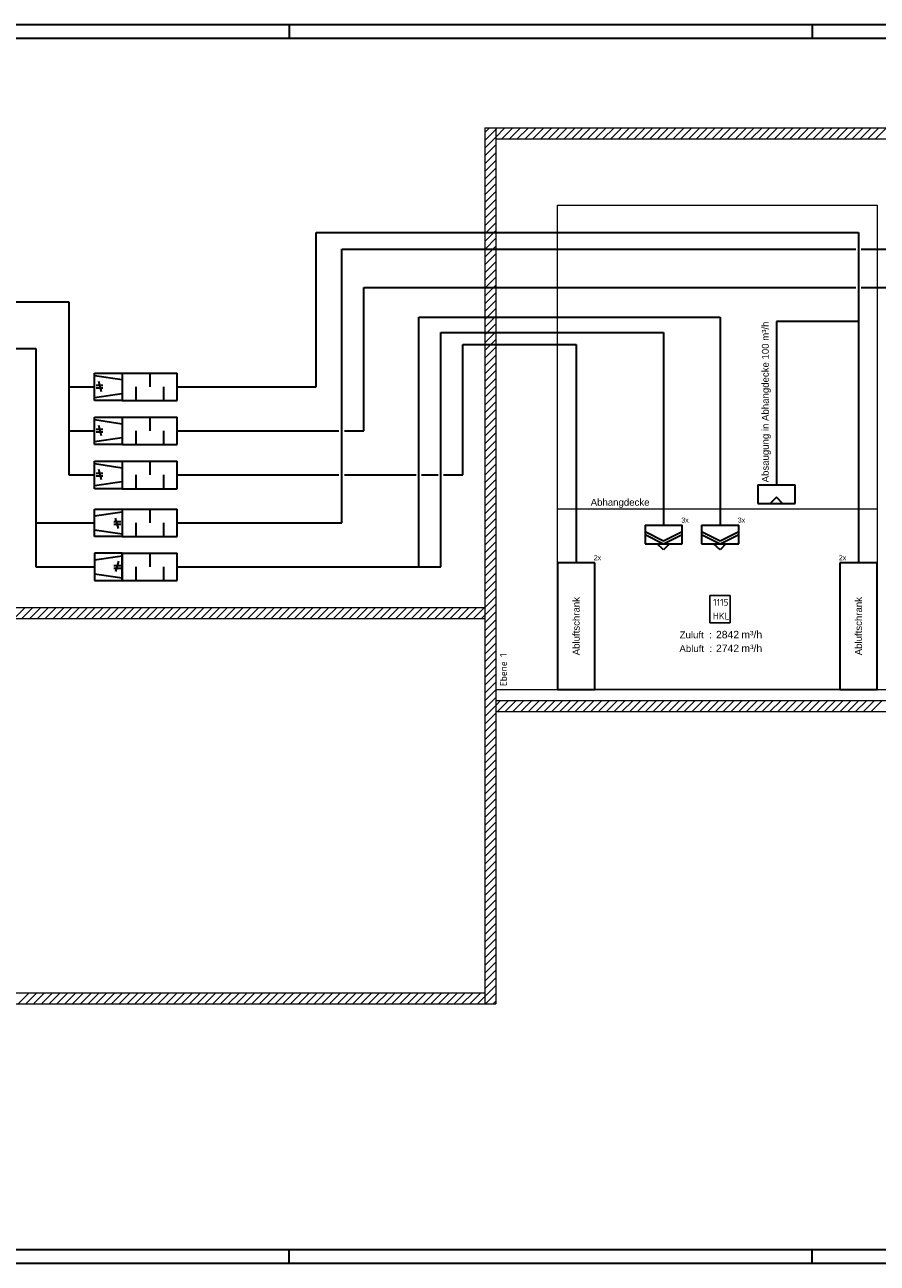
# Model space of a CAD drawing. Extents: x -795 to 605, y 10 to 460.
# Tile 3 of 7: x -491 to -182, y 10 to 460. Entities that reach past the tile are written whole.
import ezdxf
from ezdxf.lldxf.tags import DXFTag

# ---------------------------------------------------------------- set-up
doc = ezdxf.new("R2010")
doc.units = 0
doc.layers.get('0').update_dxf_attribs({"lineweight": 25})
for name, color, linetype, lineweight, true_color in [('A_Schemaaufbau', 9, 'Continuous', 13, 0x808080), ('L_Abluft', 2, 'Continuous', 35, 0xffff00), ('L_Bauteil', 7, 'Continuous', 35, 0xababab), ('L_Zuluft', 5, 'Continuous', 35, 0x0000ff)]:
    doc.layers.add(name, color=color, linetype=linetype, lineweight=lineweight, true_color=true_color)
for name, color, linetype, lineweight in [('A_Text', 7, 'Continuous', 25), ('L_Luftmengen', 7, 'Continuous', 18), ('L_Text', 7, 'Continuous', 25), ('Rahmen', 7, 'Continuous', 35), ('X_Text', 7, 'Continuous', 25)]:
    doc.layers.add(name, color=color, linetype=linetype, lineweight=lineweight)
doc.styles.get("Standard").update_dxf_attribs({"font": 'arial.ttf'})
tags = doc.linetypes.add('fein_strichliert', pattern=[4, 1, -2, 1]).pattern_tags.tags
tags[8:9] = [DXFTag(74, 4), DXFTag(75, 0), DXFTag(340, '0'), DXFTag(46, 0.0), DXFTag(50, 0.0), DXFTag(44, 0.0), DXFTag(45, 0.0)]
tags[6:7] = [DXFTag(74, 4), DXFTag(75, 0), DXFTag(340, '0'), DXFTag(46, 0.0), DXFTag(50, 0.0), DXFTag(44, 0.0), DXFTag(45, 0.0)]
tags[4:5] = [DXFTag(74, 4), DXFTag(75, 0), DXFTag(340, '0'), DXFTag(46, 0.0), DXFTag(50, 0.0), DXFTag(44, 0.0), DXFTag(45, 0.0)]
tags = doc.linetypes.add('Strichliniex2', pattern=[1.5, 1, -0.5]).pattern_tags.tags
tags[6:7] = [DXFTag(74, 4), DXFTag(75, 0), DXFTag(340, '0'), DXFTag(46, 0.0), DXFTag(50, 0.0), DXFTag(44, 0.0), DXFTag(45, 0.0)]
tags[4:5] = [DXFTag(74, 4), DXFTag(75, 0), DXFTag(340, '0'), DXFTag(46, 0.0), DXFTag(50, 0.0), DXFTag(44, 0.0), DXFTag(45, 0.0)]

# ---------------------------------------------------------------- blocks, each defined once
blk = doc.blocks.new('Blockreferenz-A06A5R617Q', base_point=(-795.22, 9.99))
at = {"layer": 'Rahmen', "color": 0, "linetype": 'ByBlock', "ltscale": 0.35}
for p, q in [((604.78, 459.99), (-795.22, 459.99)), ((-395.22, 459.99), (-395.22, 454.99)), ((-205.22, 459.99), (-205.22, 454.99)), ((599.78, 454.99), (-775.22, 454.99)), ((-775.22, 14.99), (599.78, 14.99)), ((-395.22, 9.99), (-395.22, 14.99)), ((-205.22, 9.99), (-205.22, 14.99)), ((-795.22, 9.99), (604.78, 9.99))]:
    blk.add_line(p, q, dxfattribs=at)
blk = doc.blocks.new('Schraffur-A06A5R637Q', base_point=(-320.13, 210.42))
at = {"color": 0, "lineweight": -2}
for p, q in [((-320.13, 212.69), (-318.4, 214.42)), ((-316.74, 210.42), (-312.74, 214.42)), ((-311.08, 210.42), (-307.08, 214.42)), ((-305.43, 210.42), (-301.43, 214.42)), ((-299.77, 210.42), (-295.77, 214.42)), ((-294.11, 210.42), (-290.11, 214.42)), ((-288.46, 210.42), (-284.46, 214.42)), ((-282.8, 210.42), (-278.8, 214.42)), ((-277.14, 210.42), (-273.14, 214.42)), ((-271.48, 210.42), (-267.48, 214.42)), ((-265.83, 210.42), (-261.83, 214.42)), ((-260.17, 210.42), (-256.17, 214.42)), ((-254.51, 210.42), (-250.51, 214.42)), ((-248.86, 210.42), (-244.86, 214.42)), ((-243.2, 210.42), (-239.2, 214.42)), ((-237.54, 210.42), (-233.54, 214.42)), ((-231.89, 210.42), (-227.89, 214.42)), ((-226.23, 210.42), (-222.23, 214.42)), ((-220.57, 210.42), (-216.57, 214.42)), ((-214.92, 210.42), (-210.92, 214.42)), ((-209.26, 210.42), (-205.26, 214.42)), ((-203.6, 210.42), (-199.6, 214.42)), ((-197.95, 210.42), (-193.95, 214.42)), ((-192.29, 210.42), (-188.29, 214.42)), ((-186.63, 210.42), (-182.63, 214.42))]:
    blk.add_line(p, q, dxfattribs=at)
at = {"color": 0, "linetype": 'fein_strichliert', "lineweight": -2, "ltscale": 0.13}
for p, q in [((-319.57, 210.42), (-315.57, 214.42)), ((-313.91, 210.42), (-309.91, 214.42)), ((-308.25, 210.42), (-304.25, 214.42)), ((-302.6, 210.42), (-298.6, 214.42)), ((-296.94, 210.42), (-292.94, 214.42)), ((-291.28, 210.42), (-287.28, 214.42)), ((-285.63, 210.42), (-281.63, 214.42)), ((-279.97, 210.42), (-275.97, 214.42)), ((-274.31, 210.42), (-270.31, 214.42)), ((-268.66, 210.42), (-264.66, 214.42)), ((-263, 210.42), (-259, 214.42)), ((-257.34, 210.42), (-253.34, 214.42)), ((-251.69, 210.42), (-247.69, 214.42)), ((-246.03, 210.42), (-242.03, 214.42)), ((-240.37, 210.42), (-236.37, 214.42)), ((-234.72, 210.42), (-230.72, 214.42)), ((-229.06, 210.42), (-225.06, 214.42)), ((-223.4, 210.42), (-219.4, 214.42)), ((-217.74, 210.42), (-213.74, 214.42)), ((-212.09, 210.42), (-208.09, 214.42)), ((-206.43, 210.42), (-202.43, 214.42)), ((-200.77, 210.42), (-196.77, 214.42)), ((-195.12, 210.42), (-191.12, 214.42)), ((-189.46, 210.42), (-185.46, 214.42)), ((-183.8, 210.42), (-179.8, 214.42))]:
    blk.add_line(p, q, dxfattribs=at)
blk = doc.blocks.new('Polygon-A06A5R6Z7Q', base_point=(-297.69, 218.42))
at = {"color": 0, "linetype": 'ByBlock', "lineweight": -2, "ltscale": 1.3}
for p, q in [((-297.69, 394.49), (-181.69, 394.49)), ((-297.69, 218.42), (-297.69, 394.49)), ((-181.69, 394.49), (-181.69, 218.42)), ((-181.69, 218.42), (-297.69, 218.42))]:
    blk.add_line(p, q, dxfattribs=at)
blk = doc.blocks.new('Einzeiliger Text-A06A5R717Q', base_point=(-253.45, 232.06))
at = {"color": 0, "lineweight": -2, "insert": (-253.45, 234.56), "char_height": 2.5, "attachment_point": 1}
blk.add_mtext('{\\fArial;Abluft  :}', dxfattribs=at)
blk = doc.blocks.new('Blockreferenz-A06A5R737Q', base_point=(-240.18, 237.06))
at = {"layer": 'L_Luftmengen', "color": 0, "char_height": 2.7, "attachment_point": 1}
for s, insert in [('{\\fArial;2842}', (-240.18, 239.76)), ('{\\fArial;m³/h}', (-230.95, 239.76))]:
    blk.add_mtext(s, dxfattribs=dict(at, insert=insert))
blk = doc.blocks.new('Blockreferenz-A06A5R757Q', base_point=(-240.18, 232.06))
at = {"layer": 'L_Luftmengen', "color": 0, "char_height": 2.7, "attachment_point": 1}
for s, insert in [('{\\fArial;2742}', (-240.18, 234.76)), ('{\\fArial;m³/h}', (-230.95, 234.76))]:
    blk.add_mtext(s, dxfattribs=dict(at, insert=insert))
blk = doc.blocks.new('Einzeiliger Text-A06A5R777Q', base_point=(-253.37, 237.06))
at = {"color": 0, "lineweight": -2, "insert": (-253.37, 239.56), "char_height": 2.5, "attachment_point": 1}
blk.add_mtext('{\\fArial;Zuluft  :}', dxfattribs=at)
blk = doc.blocks.new('Schraffur-A06A5R797Q', base_point=(-324.13, 104.24))
at = {"color": 0, "linetype": 'fein_strichliert', "lineweight": -2, "ltscale": 0.13}
for p, q in [((-324.13, 420.82), (-322.46, 422.49)), ((-324.13, 415.16), (-320.13, 419.16)), ((-324.13, 409.51), (-320.13, 413.51)), ((-324.13, 403.85), (-320.13, 407.85)), ((-324.13, 398.19), (-320.13, 402.19)), ((-324.13, 392.54), (-320.13, 396.54)), ((-324.13, 386.88), (-320.13, 390.88)), ((-324.13, 381.22), (-320.13, 385.22)), ((-324.13, 375.56), (-320.13, 379.56)), ((-324.13, 369.91), (-320.13, 373.91)), ((-324.13, 364.25), (-320.13, 368.25)), ((-324.13, 358.59), (-320.13, 362.59)), ((-324.13, 352.94), (-320.13, 356.94)), ((-324.13, 347.28), (-320.13, 351.28)), ((-324.13, 341.62), (-320.13, 345.62)), ((-324.13, 335.97), (-320.13, 339.97)), ((-324.13, 330.31), (-320.13, 334.31)), ((-324.13, 324.65), (-320.13, 328.65)), ((-324.13, 319), (-320.13, 323)), ((-324.13, 313.34), (-320.13, 317.34)), ((-324.13, 307.68), (-320.13, 311.68)), ((-324.13, 302.03), (-320.13, 306.03)), ((-324.13, 296.37), (-320.13, 300.37)), ((-324.13, 290.71), (-320.13, 294.71)), ((-324.13, 285.06), (-320.13, 289.06)), ((-324.13, 279.4), (-320.13, 283.4)), ((-324.13, 273.74), (-320.13, 277.74)), ((-324.13, 268.08), (-320.13, 272.08)), ((-324.13, 262.43), (-320.13, 266.43)), ((-324.13, 256.77), (-320.13, 260.77)), ((-324.13, 251.11), (-320.13, 255.11)), ((-324.13, 245.46), (-320.13, 249.46)), ((-324.13, 239.8), (-320.13, 243.8)), ((-324.13, 234.14), (-320.13, 238.14)), ((-324.13, 228.49), (-320.13, 232.49)), ((-324.13, 222.83), (-320.13, 226.83)), ((-324.13, 217.17), (-320.13, 221.17)), ((-324.13, 211.52), (-320.13, 215.52)), ((-324.13, 205.86), (-320.13, 209.86)), ((-324.13, 200.2), (-320.13, 204.2)), ((-324.13, 194.55), (-320.13, 198.55)), ((-324.13, 188.89), (-320.13, 192.89)), ((-324.13, 183.23), (-320.13, 187.23)), ((-324.13, 177.57), (-320.13, 181.57)), ((-324.13, 171.92), (-320.13, 175.92)), ((-324.13, 166.26), (-320.13, 170.26)), ((-324.13, 160.6), (-320.13, 164.6)), ((-324.13, 154.95), (-320.13, 158.95)), ((-324.13, 149.29), (-320.13, 153.29)), ((-324.13, 143.63), (-320.13, 147.63)), ((-324.13, 137.98), (-320.13, 141.98)), ((-324.13, 132.32), (-320.13, 136.32)), ((-324.13, 126.66), (-320.13, 130.66)), ((-324.13, 121.01), (-320.13, 125.01)), ((-324.13, 115.35), (-320.13, 119.35)), ((-324.13, 109.69), (-320.13, 113.69)), ((-323.93, 104.24), (-320.13, 108.04))]:
    blk.add_line(p, q, dxfattribs=at)
at = {"color": 0, "lineweight": -2}
for p, q in [((-324.13, 417.99), (-320.13, 421.99)), ((-324.13, 412.33), (-320.13, 416.33)), ((-324.13, 406.68), (-320.13, 410.68)), ((-324.13, 401.02), (-320.13, 405.02)), ((-324.13, 395.36), (-320.13, 399.36)), ((-324.13, 389.71), (-320.13, 393.71)), ((-324.13, 384.05), (-320.13, 388.05)), ((-324.13, 378.39), (-320.13, 382.39)), ((-324.13, 372.74), (-320.13, 376.74)), ((-324.13, 367.08), (-320.13, 371.08)), ((-324.13, 361.42), (-320.13, 365.42)), ((-324.13, 355.77), (-320.13, 359.77)), ((-324.13, 350.11), (-320.13, 354.11)), ((-324.13, 344.45), (-320.13, 348.45)), ((-324.13, 338.8), (-320.13, 342.8)), ((-324.13, 333.14), (-320.13, 337.14)), ((-324.13, 327.48), (-320.13, 331.48)), ((-324.13, 321.82), (-320.13, 325.82)), ((-324.13, 316.17), (-320.13, 320.17)), ((-324.13, 310.51), (-320.13, 314.51)), ((-324.13, 304.85), (-320.13, 308.85)), ((-324.13, 299.2), (-320.13, 303.2)), ((-324.13, 293.54), (-320.13, 297.54)), ((-324.13, 287.88), (-320.13, 291.88)), ((-324.13, 282.23), (-320.13, 286.23)), ((-324.13, 276.57), (-320.13, 280.57)), ((-324.13, 270.91), (-320.13, 274.91)), ((-324.13, 265.26), (-320.13, 269.26)), ((-324.13, 259.6), (-320.13, 263.6)), ((-324.13, 253.94), (-320.13, 257.94)), ((-324.13, 248.29), (-320.13, 252.29)), ((-324.13, 242.63), (-320.13, 246.63)), ((-324.13, 236.97), (-320.13, 240.97)), ((-324.13, 231.31), (-320.13, 235.31)), ((-324.13, 225.66), (-320.13, 229.66)), ((-324.13, 220), (-320.13, 224)), ((-324.13, 214.34), (-320.13, 218.34)), ((-324.13, 208.69), (-320.13, 212.69)), ((-324.13, 203.03), (-320.13, 207.03)), ((-324.13, 197.37), (-320.13, 201.37)), ((-324.13, 191.72), (-320.13, 195.72)), ((-324.13, 186.06), (-320.13, 190.06)), ((-324.13, 180.4), (-320.13, 184.4)), ((-324.13, 174.75), (-320.13, 178.75)), ((-324.13, 169.09), (-320.13, 173.09)), ((-324.13, 163.43), (-320.13, 167.43)), ((-324.13, 157.78), (-320.13, 161.78)), ((-324.13, 152.12), (-320.13, 156.12)), ((-324.13, 146.46), (-320.13, 150.46)), ((-324.13, 140.81), (-320.13, 144.81)), ((-324.13, 135.15), (-320.13, 139.15)), ((-324.13, 129.49), (-320.13, 133.49)), ((-324.13, 123.83), (-320.13, 127.83)), ((-324.13, 118.18), (-320.13, 122.18)), ((-324.13, 112.52), (-320.13, 116.52)), ((-324.13, 106.86), (-320.13, 110.86)), ((-321.1, 104.24), (-320.13, 105.21))]:
    blk.add_line(p, q, dxfattribs=at)
blk = doc.blocks.new('Einzeiliger Text-A06A5R7B7Q', base_point=(-318.62, 219.66))
at = {"color": 0, "lineweight": -2, "insert": (-318.62, 219.66), "char_height": 2.5, "attachment_point": 1, "rotation": 90}
blk.add_mtext('{\\fISOCPEUR;Ebene 1}', dxfattribs=at)
blk = doc.blocks.new('Schraffur-A06A5R7D7Q', base_point=(-754, 104.24))
at = {"color": 0, "linetype": 'fein_strichliert', "lineweight": -2, "ltscale": 0.13}
for p, q in [((-493.63, 104.24), (-489.63, 108.24)), ((-487.97, 104.24), (-483.97, 108.24)), ((-482.32, 104.24), (-478.32, 108.24)), ((-476.66, 104.24), (-472.66, 108.24)), ((-471, 104.24), (-467, 108.24)), ((-465.35, 104.24), (-461.35, 108.24)), ((-459.69, 104.24), (-455.69, 108.24)), ((-454.03, 104.24), (-450.03, 108.24)), ((-448.38, 104.24), (-444.38, 108.24)), ((-442.72, 104.24), (-438.72, 108.24)), ((-437.06, 104.24), (-433.06, 108.24)), ((-431.4, 104.24), (-427.4, 108.24)), ((-425.75, 104.24), (-421.75, 108.24)), ((-420.09, 104.24), (-416.09, 108.24)), ((-414.43, 104.24), (-410.43, 108.24)), ((-408.78, 104.24), (-404.78, 108.24)), ((-403.12, 104.24), (-399.12, 108.24)), ((-397.46, 104.24), (-393.46, 108.24)), ((-391.81, 104.24), (-387.81, 108.24)), ((-386.15, 104.24), (-382.15, 108.24)), ((-380.49, 104.24), (-376.49, 108.24)), ((-374.84, 104.24), (-370.84, 108.24)), ((-369.18, 104.24), (-365.18, 108.24)), ((-363.52, 104.24), (-359.52, 108.24)), ((-357.87, 104.24), (-353.87, 108.24)), ((-352.21, 104.24), (-348.21, 108.24)), ((-346.55, 104.24), (-342.55, 108.24)), ((-340.89, 104.24), (-336.89, 108.24)), ((-335.24, 104.24), (-331.24, 108.24)), ((-329.58, 104.24), (-325.58, 108.24))]:
    blk.add_line(p, q, dxfattribs=at)
at = {"color": 0, "lineweight": -2}
for p, q in [((-490.8, 104.24), (-486.8, 108.24)), ((-485.14, 104.24), (-481.14, 108.24)), ((-479.49, 104.24), (-475.49, 108.24)), ((-473.83, 104.24), (-469.83, 108.24)), ((-468.17, 104.24), (-464.17, 108.24)), ((-462.52, 104.24), (-458.52, 108.24)), ((-456.86, 104.24), (-452.86, 108.24)), ((-451.2, 104.24), (-447.2, 108.24)), ((-445.55, 104.24), (-441.55, 108.24)), ((-439.89, 104.24), (-435.89, 108.24)), ((-434.23, 104.24), (-430.23, 108.24)), ((-428.58, 104.24), (-424.58, 108.24)), ((-422.92, 104.24), (-418.92, 108.24)), ((-417.26, 104.24), (-413.26, 108.24)), ((-411.61, 104.24), (-407.61, 108.24)), ((-405.95, 104.24), (-401.95, 108.24)), ((-400.29, 104.24), (-396.29, 108.24)), ((-394.64, 104.24), (-390.64, 108.24)), ((-388.98, 104.24), (-384.98, 108.24)), ((-383.32, 104.24), (-379.32, 108.24)), ((-377.66, 104.24), (-373.66, 108.24)), ((-372.01, 104.24), (-368.01, 108.24)), ((-366.35, 104.24), (-362.35, 108.24)), ((-360.69, 104.24), (-356.69, 108.24)), ((-355.04, 104.24), (-351.04, 108.24)), ((-349.38, 104.24), (-345.38, 108.24)), ((-343.72, 104.24), (-339.72, 108.24)), ((-338.07, 104.24), (-334.07, 108.24)), ((-332.41, 104.24), (-328.41, 108.24)), ((-326.75, 104.24), (-324.13, 106.86))]:
    blk.add_line(p, q, dxfattribs=at)
blk = doc.blocks.new('Schraffur-A06A5R7H7Q', base_point=(-754, 244.24))
at = {"color": 0, "linetype": 'fein_strichliert', "lineweight": -2, "ltscale": 0.13}
for p, q in [((-495.05, 244.24), (-491.05, 248.24)), ((-489.4, 244.24), (-485.4, 248.24)), ((-483.74, 244.24), (-479.74, 248.24)), ((-478.08, 244.24), (-474.08, 248.24)), ((-472.43, 244.24), (-468.43, 248.24)), ((-466.77, 244.24), (-462.77, 248.24)), ((-461.11, 244.24), (-457.11, 248.24)), ((-455.46, 244.24), (-451.46, 248.24)), ((-449.8, 244.24), (-445.8, 248.24)), ((-444.14, 244.24), (-440.14, 248.24)), ((-438.49, 244.24), (-434.49, 248.24)), ((-432.83, 244.24), (-428.83, 248.24)), ((-427.17, 244.24), (-423.17, 248.24)), ((-421.51, 244.24), (-417.51, 248.24)), ((-415.86, 244.24), (-411.86, 248.24)), ((-410.2, 244.24), (-406.2, 248.24)), ((-404.54, 244.24), (-400.54, 248.24)), ((-398.89, 244.24), (-394.89, 248.24)), ((-393.23, 244.24), (-389.23, 248.24)), ((-387.57, 244.24), (-383.57, 248.24)), ((-381.92, 244.24), (-377.92, 248.24)), ((-376.26, 244.24), (-372.26, 248.24)), ((-370.6, 244.24), (-366.6, 248.24)), ((-364.95, 244.24), (-360.95, 248.24)), ((-359.29, 244.24), (-355.29, 248.24)), ((-353.63, 244.24), (-349.63, 248.24)), ((-347.98, 244.24), (-343.98, 248.24)), ((-342.32, 244.24), (-338.32, 248.24)), ((-336.66, 244.24), (-332.66, 248.24)), ((-331.01, 244.24), (-327.01, 248.24)), ((-325.35, 244.24), (-324.13, 245.46))]:
    blk.add_line(p, q, dxfattribs=at)
at = {"color": 0, "lineweight": -2}
for p, q in [((-492.23, 244.24), (-488.23, 248.24)), ((-486.57, 244.24), (-482.57, 248.24)), ((-480.91, 244.24), (-476.91, 248.24)), ((-475.25, 244.24), (-471.25, 248.24)), ((-469.6, 244.24), (-465.6, 248.24)), ((-463.94, 244.24), (-459.94, 248.24)), ((-458.28, 244.24), (-454.28, 248.24)), ((-452.63, 244.24), (-448.63, 248.24)), ((-446.97, 244.24), (-442.97, 248.24)), ((-441.31, 244.24), (-437.31, 248.24)), ((-435.66, 244.24), (-431.66, 248.24)), ((-430, 244.24), (-426, 248.24)), ((-424.34, 244.24), (-420.34, 248.24)), ((-418.69, 244.24), (-414.69, 248.24)), ((-413.03, 244.24), (-409.03, 248.24)), ((-407.37, 244.24), (-403.37, 248.24)), ((-401.72, 244.24), (-397.72, 248.24)), ((-396.06, 244.24), (-392.06, 248.24)), ((-390.4, 244.24), (-386.4, 248.24)), ((-384.75, 244.24), (-380.75, 248.24)), ((-379.09, 244.24), (-375.09, 248.24)), ((-373.43, 244.24), (-369.43, 248.24)), ((-367.77, 244.24), (-363.77, 248.24)), ((-362.12, 244.24), (-358.12, 248.24)), ((-356.46, 244.24), (-352.46, 248.24)), ((-350.8, 244.24), (-346.8, 248.24)), ((-345.15, 244.24), (-341.15, 248.24)), ((-339.49, 244.24), (-335.49, 248.24)), ((-333.83, 244.24), (-329.83, 248.24)), ((-328.18, 244.24), (-324.18, 248.24))]:
    blk.add_line(p, q, dxfattribs=at)
blk = doc.blocks.new('Schraffur-A06A5R8P7Q', base_point=(-320.13, 418.49))
at = {"color": 0, "linetype": 'fein_strichliert', "lineweight": -2, "ltscale": 0.13}
for p, q in [((-320.13, 419.16), (-316.81, 422.49)), ((-315.15, 418.49), (-311.15, 422.49)), ((-309.49, 418.49), (-305.49, 422.49)), ((-303.83, 418.49), (-299.83, 422.49)), ((-298.18, 418.49), (-294.18, 422.49)), ((-292.52, 418.49), (-288.52, 422.49)), ((-286.86, 418.49), (-282.86, 422.49)), ((-281.21, 418.49), (-277.21, 422.49)), ((-275.55, 418.49), (-271.55, 422.49)), ((-269.89, 418.49), (-265.89, 422.49)), ((-264.24, 418.49), (-260.24, 422.49)), ((-258.58, 418.49), (-254.58, 422.49)), ((-252.92, 418.49), (-248.92, 422.49)), ((-247.27, 418.49), (-243.27, 422.49)), ((-241.61, 418.49), (-237.61, 422.49)), ((-235.95, 418.49), (-231.95, 422.49)), ((-230.3, 418.49), (-226.3, 422.49)), ((-224.64, 418.49), (-220.64, 422.49)), ((-218.98, 418.49), (-214.98, 422.49)), ((-213.32, 418.49), (-209.32, 422.49)), ((-207.67, 418.49), (-203.67, 422.49)), ((-202.01, 418.49), (-198.01, 422.49)), ((-196.35, 418.49), (-192.35, 422.49)), ((-190.7, 418.49), (-186.7, 422.49)), ((-185.04, 418.49), (-181.04, 422.49))]:
    blk.add_line(p, q, dxfattribs=at)
at = {"color": 0, "lineweight": -2}
for p, q in [((-320.13, 421.99), (-319.63, 422.49)), ((-317.98, 418.49), (-313.98, 422.49)), ((-312.32, 418.49), (-308.32, 422.49)), ((-306.66, 418.49), (-302.66, 422.49)), ((-301.01, 418.49), (-297.01, 422.49)), ((-295.35, 418.49), (-291.35, 422.49)), ((-289.69, 418.49), (-285.69, 422.49)), ((-284.04, 418.49), (-280.04, 422.49)), ((-278.38, 418.49), (-274.38, 422.49)), ((-272.72, 418.49), (-268.72, 422.49)), ((-267.06, 418.49), (-263.06, 422.49)), ((-261.41, 418.49), (-257.41, 422.49)), ((-255.75, 418.49), (-251.75, 422.49)), ((-250.09, 418.49), (-246.09, 422.49)), ((-244.44, 418.49), (-240.44, 422.49)), ((-238.78, 418.49), (-234.78, 422.49)), ((-233.12, 418.49), (-229.12, 422.49)), ((-227.47, 418.49), (-223.47, 422.49)), ((-221.81, 418.49), (-217.81, 422.49)), ((-216.15, 418.49), (-212.15, 422.49)), ((-210.5, 418.49), (-206.5, 422.49)), ((-204.84, 418.49), (-200.84, 422.49)), ((-199.18, 418.49), (-195.18, 422.49)), ((-193.53, 418.49), (-189.53, 422.49)), ((-187.87, 418.49), (-183.87, 422.49)), ((-182.21, 418.49), (-178.21, 422.49))]:
    blk.add_line(p, q, dxfattribs=at)
blk = doc.blocks.new('Einzeiliger Text-A06A5R9P7Q', base_point=(-223.52, 293.71))
at = {"color": 0, "lineweight": -2, "insert": (-223.52, 293.71), "char_height": 2.5, "attachment_point": 1, "rotation": 90}
blk.add_mtext('{\\fArial;Absaugung in Abhangdecke 100 m³/h}', dxfattribs=at)
blk = doc.blocks.new('Einzeiliger Text-A06A5R9T7Q', base_point=(-252.77, 279.11))
at = {"color": 0, "lineweight": -2, "insert": (-252.77, 280.91), "char_height": 1.8, "attachment_point": 1}
blk.add_mtext('{\\fArial;3x}', dxfattribs=at)
blk = doc.blocks.new('Einzeiliger Text-A06A5R9V7Q', base_point=(-284.55, 265.45))
at = {"color": 0, "lineweight": -2, "insert": (-284.55, 267.25), "char_height": 1.8, "attachment_point": 1}
blk.add_mtext('{\\fArial;2x}', dxfattribs=at)
blk = doc.blocks.new('Einzeiliger Text-A06A5R9X7Q', base_point=(-232.27, 279.11))
at = {"color": 0, "lineweight": -2, "insert": (-232.27, 280.91), "char_height": 1.8, "attachment_point": 1}
blk.add_mtext('{\\fArial;3x}', dxfattribs=at)
blk = doc.blocks.new('Einzeiliger Text-A06A5RC57Q', base_point=(-285.68, 285.23))
at = {"color": 0, "lineweight": -2, "insert": (-285.68, 287.73), "char_height": 2.5, "attachment_point": 1}
blk.add_mtext('{\\fArial;Abhangdecke}', dxfattribs=at)
blk = doc.blocks.new('Einzeiliger Text-A06A5RC77Q', base_point=(-195.55, 265.45))
at = {"color": 0, "lineweight": -2, "insert": (-195.55, 267.25), "char_height": 1.8, "attachment_point": 1}
blk.add_mtext('{\\fArial;2x}', dxfattribs=at)
blk = doc.blocks.new('Einzeiliger Text-A06A5RC97Q', base_point=(-189.69, 230.9))
at = {"color": 0, "lineweight": -2, "insert": (-189.69, 230.9), "char_height": 2.5, "attachment_point": 1, "rotation": 90}
blk.add_mtext('{\\fArial;Abluftschrank}', dxfattribs=at)
blk = doc.blocks.new('Einzeiliger Text-A06A5RCB7Q', base_point=(-292.19, 230.9))
at = {"color": 0, "lineweight": -2, "insert": (-292.19, 230.9), "char_height": 2.5, "attachment_point": 1, "rotation": 90}
blk.add_mtext('{\\fArial;Abluftschrank}', dxfattribs=at)

msp = doc.modelspace()

# ---------------------------------------------------------------- linework, layer by layer
at = {"layer": 'A_Schemaaufbau', "ltscale": 0.13}
for p, q in [((-324.13, 422.49), (-324.13, 104.24)), ((-324.13, 422.49), (-320.13, 422.49)), ((-320.13, 422.49), (-320.13, 104.24)), ((-320.13, 422.49), (248.81, 422.49)), ((-320.13, 418.49), (248.81, 418.49)), ((-320.13, 384.23), (-324.13, 384.23)), ((-754, 248.24), (-324.13, 248.24)), ((-754, 244.24), (-324.13, 244.24)), ((-320.13, 218.42), (153.31, 218.42)), ((-324.19, 214.42), (-324.13, 214.42)), ((-324.07, 214.42), (-324.13, 214.42)), ((-320.13, 214.42), (248.81, 214.42)), ((-320.13, 210.42), (248.81, 210.42)), ((-754, 108.24), (-324.13, 108.24)), ((-754, 104.24), (-324.13, 104.24)), ((-324.13, 104.24), (-320.13, 104.24))]:
    msp.add_line(p, q, dxfattribs=at)
at = {"layer": 'A_Schemaaufbau', "linetype": 'Strichliniex2', "ltscale": 1.3}
msp.add_line((-297.69, 284.08), (-181.69, 284.08), dxfattribs=at)
at = {"layer": 'L_Abluft'}
for p, q in [((-385.37, 328.42), (-385.37, 384.49)), ((-385.37, 384.49), (-188.44, 384.49)), ((-188.44, 384.49), (-188.44, 352.12)), ((-368.1, 312.42), (-368.1, 364.49)), ((-368.1, 364.49), (-189.44, 364.49)), ((-187.44, 364.49), (-156.69, 364.49)), ((-497.87, 359.31), (-475.17, 359.31)), ((-475.17, 359.31), (-475.17, 328.42)), ((-188.44, 352.12), (-218.19, 352.12)), ((-218.19, 352.12), (-218.19, 292.85)), ((-188.44, 352.12), (-188.44, 264.53)), ((-332.1, 296.42), (-332.1, 343.81)), ((-332.1, 343.81), (-290.94, 343.81)), ((-290.94, 343.81), (-290.94, 264.53)), ((-475.17, 328.42), (-475.17, 312.42)), ((-475.17, 328.42), (-465.8, 328.42)), ((-435.8, 328.42), (-385.37, 328.42)), ((-475.17, 312.42), (-475.17, 296.42)), ((-475.17, 312.42), (-465.8, 312.42)), ((-435.8, 312.42), (-377.1, 312.42)), ((-375.1, 312.42), (-368.1, 312.42)), ((-475.17, 296.42), (-465.8, 296.42)), ((-435.8, 296.42), (-377.1, 296.42)), ((-375.1, 296.42), (-349.1, 296.42)), ((-347.1, 296.42), (-341.1, 296.42)), ((-339.1, 296.42), (-332.1, 296.42))]:
    msp.add_line(p, q, dxfattribs=at)
at = {"layer": 'L_Abluft', "lineweight": 13}
for p, q in [((-188.44, 352.12), (-188.44, 352.12)), ((-475.17, 328.42), (-475.17, 328.42)), ((-475.17, 312.42), (-475.17, 312.42))]:
    msp.add_line(p, q, dxfattribs=at)
at = {"layer": 'L_Abluft', "lineweight": 35, "ltscale": 0.1225}
for p, q in [((-224.95, 292.85), (-211.45, 292.85)), ((-224.95, 292.85), (-224.95, 286.1)), ((-211.45, 286.1), (-211.45, 292.85)), ((-218.2, 288.33), (-220.54, 286.1)), ((-216.07, 286.1), (-218.2, 288.33)), ((-224.95, 286.1), (-211.45, 286.1)), ((-284.19, 264.53), (-297.69, 264.53)), ((-297.69, 264.53), (-297.69, 218.42)), ((-284.19, 218.42), (-284.19, 264.53)), ((-181.69, 264.53), (-195.19, 264.53)), ((-195.19, 264.53), (-195.19, 218.42)), ((-181.69, 218.42), (-181.69, 264.53)), ((-297.69, 218.42), (-284.19, 218.42)), ((-195.19, 218.42), (-181.69, 218.42))]:
    msp.add_line(p, q, dxfattribs=at)
at = {"layer": 'L_Bauteil', "color": 7}
for p, q in [((-465.8, 323.42), (-465.8, 333.42)), ((-465.8, 333.42), (-455.8, 333.42)), ((-455.8, 333.42), (-455.8, 323.42)), ((-455.8, 333.42), (-435.8, 333.42)), ((-455.8, 333.42), (-455.8, 323.42)), ((-445.8, 333.42), (-445.8, 328.42)), ((-435.8, 323.42), (-435.8, 333.42)), ((-455.8, 330.92), (-465.8, 332.42)), ((-462.8, 328.92), (-465.3, 328.92)), ((-464.46, 330.48), (-463.41, 326.73)), ((-455.8, 325.92), (-465.8, 324.42)), ((-462.8, 327.92), (-465.3, 327.92)), ((-450.8, 328.42), (-450.8, 323.42)), ((-440.8, 328.42), (-440.8, 323.42)), ((-455.8, 323.42), (-465.8, 323.42)), ((-455.8, 323.42), (-435.8, 323.42)), ((-465.8, 307.42), (-465.8, 317.42)), ((-465.8, 317.42), (-455.8, 317.42)), ((-455.8, 314.92), (-465.8, 316.42)), ((-455.8, 317.42), (-455.8, 307.42)), ((-455.8, 317.42), (-435.8, 317.42)), ((-455.8, 317.42), (-455.8, 307.42)), ((-445.8, 317.42), (-445.8, 312.42)), ((-435.8, 307.42), (-435.8, 317.42)), ((-462.8, 312.92), (-465.3, 312.92)), ((-462.8, 311.92), (-465.3, 311.92)), ((-464.46, 314.48), (-463.41, 310.73)), ((-450.8, 312.42), (-450.8, 307.42)), ((-440.8, 312.42), (-440.8, 307.42)), ((-455.8, 309.92), (-465.8, 308.42)), ((-455.8, 307.42), (-465.8, 307.42)), ((-455.8, 307.42), (-435.8, 307.42)), ((-465.8, 291.42), (-465.8, 301.42)), ((-465.8, 301.42), (-455.8, 301.42)), ((-455.8, 298.92), (-465.8, 300.42)), ((-464.46, 298.48), (-463.41, 294.73)), ((-455.8, 301.42), (-455.8, 291.42)), ((-455.8, 301.42), (-435.8, 301.42)), ((-455.8, 301.42), (-455.8, 291.42)), ((-445.8, 301.42), (-445.8, 296.42)), ((-435.8, 291.42), (-435.8, 301.42)), ((-455.8, 293.92), (-465.8, 292.42)), ((-462.8, 296.92), (-465.3, 296.92)), ((-462.8, 295.92), (-465.3, 295.92)), ((-450.8, 296.42), (-450.8, 291.42)), ((-440.8, 296.42), (-440.8, 291.42)), ((-455.8, 291.42), (-465.8, 291.42)), ((-455.8, 291.42), (-435.8, 291.42)), ((-465.8, 274.03), (-465.8, 284.03)), ((-465.8, 284.03), (-455.8, 284.03)), ((-455.8, 284.03), (-455.8, 274.03)), ((-455.8, 284.03), (-435.8, 284.03)), ((-455.8, 284.03), (-455.8, 274.03)), ((-445.8, 284.03), (-445.8, 279.03)), ((-435.8, 274.03), (-435.8, 284.03)), ((-465.8, 281.53), (-455.8, 283.03)), ((-458.8, 279.53), (-456.3, 279.53)), ((-457.13, 276.97), (-458.18, 280.72)), ((-450.8, 279.03), (-450.8, 274.03)), ((-440.8, 279.03), (-440.8, 274.03)), ((-465.8, 276.53), (-455.8, 275.03)), ((-458.8, 278.53), (-456.3, 278.53)), ((-455.8, 274.03), (-465.8, 274.03)), ((-455.8, 274.03), (-435.8, 274.03)), ((-465.8, 268.03), (-465.8, 258.03)), ((-455.8, 268.03), (-465.8, 268.03)), ((-465.8, 265.53), (-455.8, 267.03)), ((-455.8, 258.03), (-455.8, 268.03)), ((-455.8, 268.03), (-435.8, 268.03)), ((-455.8, 268.03), (-455.8, 258.03)), ((-445.8, 268.03), (-445.8, 263.03)), ((-435.8, 258.03), (-435.8, 268.03)), ((-458.8, 263.53), (-456.3, 263.53)), ((-458.8, 262.53), (-456.3, 262.53)), ((-457.13, 265.08), (-458.18, 261.33)), ((-450.8, 263.03), (-450.8, 258.03)), ((-440.8, 263.03), (-440.8, 258.03)), ((-465.8, 260.53), (-455.8, 259.03)), ((-465.8, 258.03), (-455.8, 258.03)), ((-455.8, 258.03), (-435.8, 258.03))]:
    msp.add_line(p, q, dxfattribs=at)
at = {"layer": 'L_Text'}
for p, q in [((-242.36, 252.63), (-235.03, 252.63)), ((-242.36, 242.63), (-242.36, 252.63)), ((-235.03, 252.63), (-235.03, 242.63)), ((-235.03, 242.63), (-242.36, 242.63))]:
    msp.add_line(p, q, dxfattribs=at)
at = {"layer": 'L_Zuluft'}
for p, q in [((-376.1, 279.03), (-376.1, 378.49)), ((-376.1, 378.49), (-189.44, 378.49)), ((-187.44, 378.49), (-155.69, 378.49)), ((-348.1, 263.03), (-348.1, 353.75)), ((-348.1, 353.75), (-238.69, 353.75)), ((-238.69, 353.75), (-238.69, 278.18)), ((-340.1, 263.03), (-340.1, 348.12)), ((-340.1, 348.12), (-259.19, 348.12)), ((-259.19, 348.12), (-259.19, 278.18)), ((-497.87, 342.3), (-487.17, 342.3)), ((-487.17, 342.3), (-487.17, 279.03)), ((-487.17, 279.03), (-487.17, 263.03)), ((-487.17, 279.03), (-465.8, 279.03)), ((-435.8, 279.03), (-376.1, 279.03)), ((-487.17, 263.03), (-465.8, 263.03)), ((-435.8, 263.03), (-348.1, 263.03)), ((-348.1, 263.03), (-340.1, 263.03))]:
    msp.add_line(p, q, dxfattribs=at)
at = {"layer": 'L_Zuluft', "lineweight": 13}
for p, q in [((-487.17, 279.03), (-487.17, 279.03)), ((-348.1, 263.03), (-348.1, 263.03))]:
    msp.add_line(p, q, dxfattribs=at)
at = {"layer": 'L_Zuluft', "lineweight": 35, "ltscale": 0.1225}
for p, q in [((-265.94, 278.18), (-265.94, 271.43)), ((-265.94, 278.18), (-252.44, 278.18)), ((-265.94, 275.83), (-259.19, 272.46)), ((-265.94, 274.81), (-259.19, 271.43)), ((-259.19, 272.46), (-252.44, 275.83)), ((-259.19, 271.43), (-252.44, 274.81)), ((-252.44, 271.43), (-252.44, 278.18)), ((-245.44, 278.18), (-245.44, 271.43)), ((-245.44, 278.18), (-231.94, 278.18)), ((-245.44, 275.83), (-238.69, 272.46)), ((-245.44, 274.81), (-238.69, 271.43)), ((-238.69, 272.46), (-231.94, 275.83)), ((-238.69, 271.43), (-231.94, 274.81)), ((-231.94, 271.43), (-231.94, 278.18)), ((-265.94, 271.43), (-252.44, 271.43)), ((-259.19, 269.2), (-261.54, 271.43)), ((-257.07, 271.43), (-259.19, 269.2)), ((-245.44, 271.43), (-231.94, 271.43)), ((-238.69, 269.2), (-241.04, 271.43)), ((-236.57, 271.43), (-238.69, 269.2))]:
    msp.add_line(p, q, dxfattribs=at)

# ---------------------------------------------------------------- block references
at = {"ltscale": 0.25}
msp.add_blockref('Blockreferenz-A06A5R617Q', (-795.22, 9.99), dxfattribs=at)
at = {"layer": 'A_Schemaaufbau', "ltscale": 0.13}
for name, p in [('Schraffur-A06A5R797Q', (-324.13, 104.24)), ('Schraffur-A06A5R8P7Q', (-320.13, 418.49)), ('Schraffur-A06A5R7H7Q', (-754, 244.24)), ('Schraffur-A06A5R637Q', (-320.13, 210.42)), ('Schraffur-A06A5R7D7Q', (-754, 104.24))]:
    msp.add_blockref(name, p, dxfattribs=at)
at = {"layer": 'A_Schemaaufbau', "ltscale": 1.3}
msp.add_blockref('Polygon-A06A5R6Z7Q', (-297.69, 218.42), dxfattribs=at)
at = {"layer": 'A_Text', "ltscale": 0.25}
msp.add_blockref('Einzeiliger Text-A06A5R7B7Q', (-318.62, 219.66), dxfattribs=at)
at = {"layer": 'L_Text', "ltscale": 0.25}
for name, p in [('Einzeiliger Text-A06A5R777Q', (-253.37, 237.06)), ('Blockreferenz-A06A5R737Q', (-240.18, 237.06)), ('Einzeiliger Text-A06A5R717Q', (-253.45, 232.06)), ('Blockreferenz-A06A5R757Q', (-240.18, 232.06))]:
    msp.add_blockref(name, p, dxfattribs=at)
at = {"layer": 'X_Text', "ltscale": 0.25}
for name, p in [('Einzeiliger Text-A06A5R9P7Q', (-223.52, 293.71)), ('Einzeiliger Text-A06A5RC57Q', (-285.68, 285.23)), ('Einzeiliger Text-A06A5R9T7Q', (-252.77, 279.11)), ('Einzeiliger Text-A06A5R9X7Q', (-232.27, 279.11)), ('Einzeiliger Text-A06A5R9V7Q', (-284.55, 265.45)), ('Einzeiliger Text-A06A5RC77Q', (-195.55, 265.45)), ('Einzeiliger Text-A06A5RCB7Q', (-292.19, 230.9)), ('Einzeiliger Text-A06A5RC97Q', (-189.69, 230.9))]:
    msp.add_blockref(name, p, dxfattribs=at)

# ---------------------------------------------------------------- texts
at = {"layer": 'L_Text', "char_height": 2.5, "attachment_point": 1}
for s, insert in [('{\\fISOCPEUR;1115}', (-241.19, 251.38)), ('{\\fISOCPEUR;HKL}', (-241.32, 246.38))]:
    msp.add_mtext(s, dxfattribs=dict(at, insert=insert))

doc.saveas('drawing.dxf')
